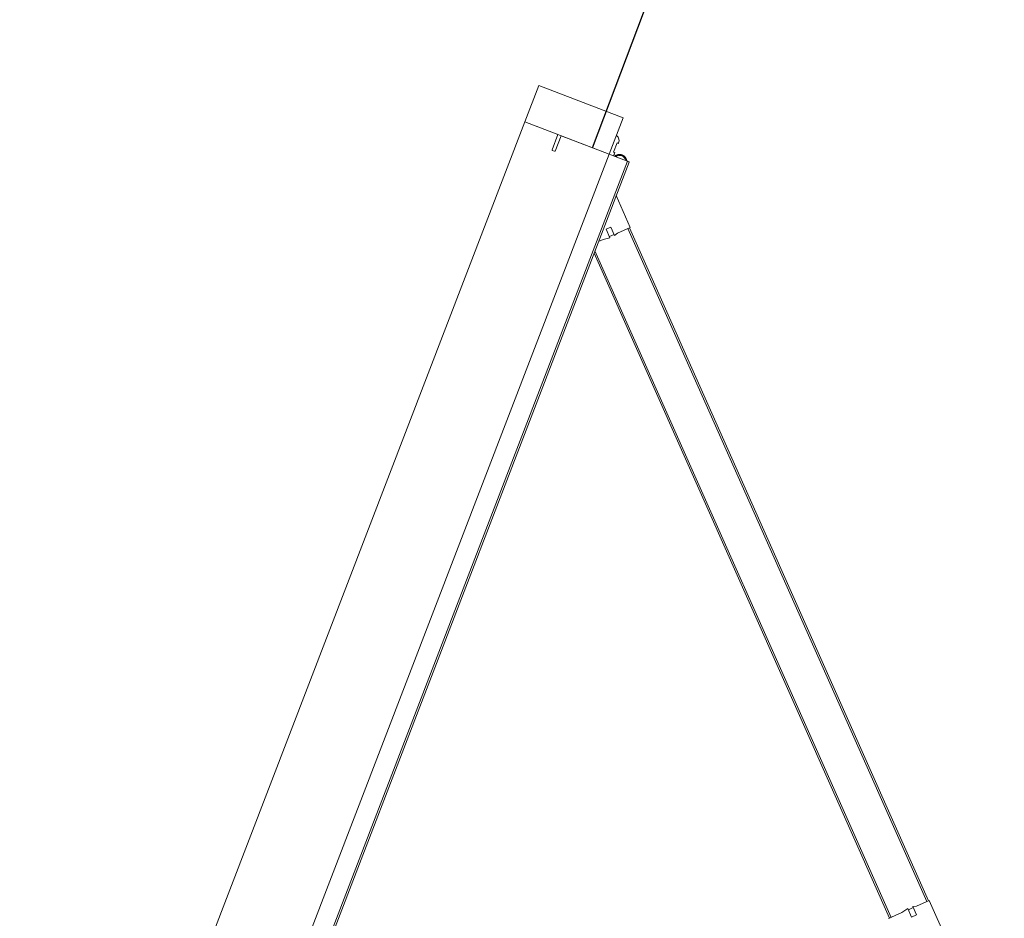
# Model space of a CAD drawing. Header units: millimetres. Extents: x 1512 to 2105, y 794 to 1149.
# Tile 91 of 256: x 1824.3 to 1825.41, y 870.97 to 871.98. Entities that reach past the tile are written whole.
import ezdxf

# ---------------------------------------------------------------- set-up
doc = ezdxf.new("R2010")
doc.units = ezdxf.units.MM
doc.layers.add('A-DOOR', color=31, linetype='Continuous', lineweight=9)

# ---------------------------------------------------------------- blocks, each defined once
blk = doc.blocks.new('5-panel_Bi-fold_external_door_10806 - Type 1-V8-اول')
at = {"layer": 'A-DOOR'}
for p, q in [((-1.6227, 0.7434), (-1.6764, 0.6897)), ((-1.6757, 0.689), (-2.262, 0.1027)), ((-1.6764, 0.6897), (-1.6652, 0.6785)), ((-1.6757, 0.689), (-1.6743, 0.6876)), ((-1.6743, 0.6876), (-2.2606, 0.1012)), ((-1.6652, 0.6785), (-1.6632, 0.675)), ((-1.6632, 0.675), (-1.6561, 0.6821)), ((-1.6518, 0.6779), (-1.6592, 0.6705)), ((-1.6561, 0.6821), (-1.6518, 0.6779)), ((-1.6624, 0.6757), (-1.6582, 0.6715)), ((-1.6592, 0.6705), (-1.6526, 0.6659)), ((-1.6526, 0.6659), (-1.641, 0.6543)), ((-1.6432, 0.6565), (-2.2239, 0.0757)), ((-1.6417, 0.655), (-2.2211, 0.0757)), ((-1.6432, 0.6565), (-1.6417, 0.655)), ((-2.2627, 0.1034), (-2.2904, 0.0757)), ((-2.2516, 0.0922), (-2.2627, 0.1034)), ((-2.2606, 0.1012), (-2.262, 0.1027)), ((-2.2551, 0.083), (-2.248, 0.0901)), ((-2.248, 0.0901), (-2.2516, 0.0922)), ((-2.2445, 0.0851), (-2.2488, 0.0894)), ((-2.2509, 0.0788), (-2.2551, 0.083)), ((-2.2435, 0.0861), (-2.2509, 0.0788)), ((-2.2389, 0.0796), (-2.2435, 0.0861)), ((-2.2351, 0.0757), (-2.2389, 0.0796)), ((2.581, 0.0759), (-2.331, 0.0759)), ((-2.331, 0.0755), (-2.331, 0.0759)), ((-2.331, 0.0743), (-2.331, 0.0755)), ((-2.331, 0.0737), (-2.331, 0.0743)), ((2.581, 0.0737), (-2.331, 0.0737)), ((-2.331, 0.0693), (-2.331, 0.0737)), ((-2.331, 0.0538), (-2.331, 0.0693)), ((-2.3461, 0.0569), (-2.3469, 0.0569)), ((-2.3461, 0.0569), (-2.3469, 0.0569)), ((-2.3461, 0.0553), (-2.3461, 0.0569)), ((-2.3461, 0.0553), (-2.3461, 0.0569)), ((-2.331, 0.0569), (-2.335, 0.0569)), ((-2.335, 0.0569), (-2.335, 0.0553)), ((-2.3325, 0.0594), (-2.3325, 0.0569)), ((-2.3325, 0.0594), (-2.3325, 0.0569)), ((-2.3325, 0.0594), (-2.3325, 0.0569)), ((-2.3325, 0.0594), (-2.3325, 0.0569)), ((-2.331, 0.0516), (-2.375, 0.0516)), ((-2.375, 0.0516), (-2.375, -0.05)), ((-2.335, 0.0553), (-2.3461, 0.0553)), ((-2.331, 0.0516), (-2.331, 0.0538)), ((-2.331, -0.05), (-2.331, 0.0516)), ((-2.331, 0.0516), (2.581, 0.0516)), ((-2.331, -0.0065), (-2.331, 0.0516)), ((-2.3125, -0.0065), (-2.331, -0.0065)), ((-2.331, -0.05), (-2.331, -0.0102)), ((-2.331, -0.0102), (-2.3125, -0.0102)), ((-2.312, -0.0097), (-2.312, -0.007)), ((-2.375, -0.05), (-2.331, -0.05)), ((-2.331, -0.05), (2.581, -0.05))]:
    blk.add_line(p, q, dxfattribs=at)
at = {"layer": 'A-DOOR', "flags": 128}
blk.add_lwpolyline([(-2.3312, 0.0727), (-2.3315, 0.0725), (-2.3317, 0.0724), (-2.332, 0.0722), (-2.3323, 0.072), (-2.3325, 0.0718), (-2.3328, 0.0716), (-2.333, 0.0714), (-2.3332, 0.0712), (-2.3335, 0.0709), (-2.3337, 0.0707), (-2.3339, 0.0704), (-2.3341, 0.0702), (-2.3342, 0.0699), (-2.3344, 0.0696), (-2.3346, 0.0694), (-2.3347, 0.0691), (-2.3348, 0.0688), (-2.335, 0.0685), (-2.3351, 0.0682), (-2.3352, 0.0679), (-2.3352, 0.0676), (-2.3353, 0.0673), (-2.3354, 0.067), (-2.3354, 0.0666), (-2.3355, 0.0663), (-2.3355, 0.066), (-2.3355, 0.0657), (-2.3355, 0.0654), (-2.3355, 0.065), (-2.3355, 0.0647), (-2.3354, 0.0644), (-2.3354, 0.0641), (-2.3353, 0.0638), (-2.3352, 0.0635), (-2.3351, 0.0632), (-2.335, 0.0629), (-2.3349, 0.0626), (-2.3348, 0.0623), (-2.3346, 0.062), (-2.3345, 0.0617), (-2.3343, 0.0614), (-2.3342, 0.0612), (-2.334, 0.0609), (-2.3338, 0.0606), (-2.3336, 0.0604), (-2.3334, 0.0602), (-2.3331, 0.0599), (-2.3329, 0.0597), (-2.3327, 0.0595), (-2.3324, 0.0593), (-2.3322, 0.0591), (-2.3319, 0.0589), (-2.3316, 0.0587), (-2.3313, 0.0586), (-2.3311, 0.0584)], dxfattribs=at)
blk.add_lwpolyline([(-2.3312, 0.0727), (-2.3315, 0.0725), (-2.3317, 0.0724), (-2.332, 0.0722), (-2.3323, 0.072), (-2.3325, 0.0718), (-2.3328, 0.0716), (-2.333, 0.0714), (-2.3332, 0.0712), (-2.3335, 0.0709), (-2.3337, 0.0707), (-2.3339, 0.0704), (-2.3341, 0.0702), (-2.3342, 0.0699), (-2.3344, 0.0696), (-2.3346, 0.0694), (-2.3347, 0.0691), (-2.3348, 0.0688), (-2.335, 0.0685), (-2.3351, 0.0682), (-2.3352, 0.0679), (-2.3352, 0.0676), (-2.3353, 0.0673), (-2.3354, 0.067), (-2.3354, 0.0666), (-2.3355, 0.0663), (-2.3355, 0.066), (-2.3355, 0.0657), (-2.3355, 0.0654), (-2.3355, 0.065), (-2.3355, 0.0647), (-2.3354, 0.0644), (-2.3354, 0.0641), (-2.3353, 0.0638), (-2.3352, 0.0635), (-2.3351, 0.0632), (-2.335, 0.0629), (-2.3349, 0.0626), (-2.3348, 0.0623), (-2.3346, 0.062), (-2.3345, 0.0617), (-2.3343, 0.0614), (-2.3342, 0.0612), (-2.334, 0.0609), (-2.3338, 0.0606), (-2.3336, 0.0604), (-2.3334, 0.0602), (-2.3331, 0.0599), (-2.3329, 0.0597), (-2.3327, 0.0595), (-2.3324, 0.0593), (-2.3322, 0.0591), (-2.3319, 0.0589), (-2.3316, 0.0587), (-2.3313, 0.0586), (-2.3311, 0.0584)], dxfattribs=at)
blk.add_lwpolyline([(-2.3312, 0.0727), (-2.3315, 0.0725), (-2.3317, 0.0724), (-2.332, 0.0722), (-2.3323, 0.072), (-2.3325, 0.0718), (-2.3328, 0.0716), (-2.333, 0.0714), (-2.3332, 0.0712), (-2.3335, 0.0709), (-2.3337, 0.0707), (-2.3339, 0.0704), (-2.3341, 0.0702), (-2.3342, 0.0699), (-2.3344, 0.0696), (-2.3346, 0.0694), (-2.3347, 0.0691), (-2.3348, 0.0688), (-2.335, 0.0685), (-2.3351, 0.0682), (-2.3352, 0.0679), (-2.3352, 0.0676), (-2.3353, 0.0673), (-2.3354, 0.067), (-2.3354, 0.0666), (-2.3355, 0.0663), (-2.3355, 0.066), (-2.3355, 0.0657), (-2.3355, 0.0654), (-2.3355, 0.065), (-2.3355, 0.0647), (-2.3354, 0.0644), (-2.3354, 0.0641), (-2.3353, 0.0638), (-2.3352, 0.0635), (-2.3351, 0.0632), (-2.335, 0.0629), (-2.3349, 0.0626), (-2.3348, 0.0623), (-2.3346, 0.062), (-2.3345, 0.0617), (-2.3343, 0.0614), (-2.3342, 0.0612), (-2.334, 0.0609), (-2.3338, 0.0606), (-2.3336, 0.0604), (-2.3334, 0.0602), (-2.3331, 0.0599), (-2.3329, 0.0597), (-2.3327, 0.0595), (-2.3324, 0.0593), (-2.3322, 0.0591), (-2.3319, 0.0589), (-2.3316, 0.0587), (-2.3313, 0.0586), (-2.3311, 0.0584)], dxfattribs=at)
blk.add_lwpolyline([(-2.3312, 0.0727), (-2.3315, 0.0725), (-2.3317, 0.0724), (-2.332, 0.0722), (-2.3323, 0.072), (-2.3325, 0.0718), (-2.3328, 0.0716), (-2.333, 0.0714), (-2.3332, 0.0712), (-2.3335, 0.0709), (-2.3337, 0.0707), (-2.3339, 0.0704), (-2.3341, 0.0702), (-2.3342, 0.0699), (-2.3344, 0.0696), (-2.3346, 0.0694), (-2.3347, 0.0691), (-2.3348, 0.0688), (-2.335, 0.0685), (-2.3351, 0.0682), (-2.3352, 0.0679), (-2.3352, 0.0676), (-2.3353, 0.0673), (-2.3354, 0.067), (-2.3354, 0.0666), (-2.3355, 0.0663), (-2.3355, 0.066), (-2.3355, 0.0657), (-2.3355, 0.0654), (-2.3355, 0.065), (-2.3355, 0.0647), (-2.3354, 0.0644), (-2.3354, 0.0641), (-2.3353, 0.0638), (-2.3352, 0.0635), (-2.3351, 0.0632), (-2.335, 0.0629), (-2.3349, 0.0626), (-2.3348, 0.0623), (-2.3346, 0.062), (-2.3345, 0.0617), (-2.3343, 0.0614), (-2.3342, 0.0612), (-2.334, 0.0609), (-2.3338, 0.0606), (-2.3336, 0.0604), (-2.3334, 0.0602), (-2.3331, 0.0599), (-2.3329, 0.0597), (-2.3327, 0.0595), (-2.3324, 0.0593), (-2.3322, 0.0591), (-2.3319, 0.0589), (-2.3316, 0.0587), (-2.3313, 0.0586), (-2.3311, 0.0584)], dxfattribs=at)
blk.add_lwpolyline([(-2.3312, 0.0727), (-2.3315, 0.0725), (-2.3317, 0.0724), (-2.332, 0.0722), (-2.3323, 0.072), (-2.3325, 0.0718), (-2.3328, 0.0716), (-2.333, 0.0714), (-2.3332, 0.0712), (-2.3335, 0.0709), (-2.3337, 0.0707), (-2.3339, 0.0704), (-2.3341, 0.0702), (-2.3342, 0.0699), (-2.3344, 0.0696), (-2.3346, 0.0694), (-2.3347, 0.0691), (-2.3348, 0.0688), (-2.335, 0.0685), (-2.3351, 0.0682), (-2.3352, 0.0679), (-2.3352, 0.0676), (-2.3353, 0.0673), (-2.3354, 0.067), (-2.3354, 0.0666), (-2.3355, 0.0663), (-2.3355, 0.066), (-2.3355, 0.0657), (-2.3355, 0.0654), (-2.3355, 0.065), (-2.3355, 0.0647), (-2.3354, 0.0644), (-2.3354, 0.0641), (-2.3353, 0.0638), (-2.3352, 0.0635), (-2.3351, 0.0632), (-2.335, 0.0629), (-2.3349, 0.0626), (-2.3348, 0.0623), (-2.3346, 0.062), (-2.3345, 0.0617), (-2.3343, 0.0614), (-2.3342, 0.0612), (-2.334, 0.0609), (-2.3338, 0.0606), (-2.3336, 0.0604), (-2.3334, 0.0602), (-2.3331, 0.0599), (-2.3329, 0.0597), (-2.3327, 0.0595), (-2.3324, 0.0593), (-2.3322, 0.0591), (-2.3319, 0.0589), (-2.3316, 0.0587), (-2.3313, 0.0586), (-2.3311, 0.0584)], dxfattribs=at)
blk.add_lwpolyline([(-2.3312, 0.0727), (-2.3315, 0.0725), (-2.3317, 0.0724), (-2.332, 0.0722), (-2.3323, 0.072), (-2.3325, 0.0718), (-2.3328, 0.0716), (-2.333, 0.0714), (-2.3332, 0.0712), (-2.3335, 0.0709), (-2.3337, 0.0707), (-2.3339, 0.0704), (-2.3341, 0.0702), (-2.3342, 0.0699), (-2.3344, 0.0696), (-2.3346, 0.0694), (-2.3347, 0.0691), (-2.3348, 0.0688), (-2.335, 0.0685), (-2.3351, 0.0682), (-2.3352, 0.0679), (-2.3352, 0.0676), (-2.3353, 0.0673), (-2.3354, 0.067), (-2.3354, 0.0666), (-2.3355, 0.0663), (-2.3355, 0.066), (-2.3355, 0.0657), (-2.3355, 0.0654), (-2.3355, 0.065), (-2.3355, 0.0647), (-2.3354, 0.0644), (-2.3354, 0.0641), (-2.3353, 0.0638), (-2.3352, 0.0635), (-2.3351, 0.0632), (-2.335, 0.0629), (-2.3349, 0.0626), (-2.3348, 0.0623), (-2.3346, 0.062), (-2.3345, 0.0617), (-2.3343, 0.0614), (-2.3342, 0.0612), (-2.334, 0.0609), (-2.3338, 0.0606), (-2.3336, 0.0604), (-2.3334, 0.0602), (-2.3331, 0.0599), (-2.3329, 0.0597), (-2.3327, 0.0595), (-2.3324, 0.0593), (-2.3322, 0.0591), (-2.3319, 0.0589), (-2.3316, 0.0587), (-2.3313, 0.0586), (-2.3311, 0.0584)], dxfattribs=at)
blk.add_lwpolyline([(-2.3312, 0.0727), (-2.3315, 0.0725), (-2.3317, 0.0724), (-2.332, 0.0722), (-2.3323, 0.072), (-2.3325, 0.0718), (-2.3328, 0.0716), (-2.333, 0.0714), (-2.3332, 0.0712), (-2.3335, 0.0709), (-2.3337, 0.0707), (-2.3339, 0.0704), (-2.3341, 0.0702), (-2.3342, 0.0699), (-2.3344, 0.0696), (-2.3346, 0.0694), (-2.3347, 0.0691), (-2.3348, 0.0688), (-2.335, 0.0685), (-2.3351, 0.0682), (-2.3352, 0.0679), (-2.3352, 0.0676), (-2.3353, 0.0673), (-2.3354, 0.067), (-2.3354, 0.0666), (-2.3355, 0.0663), (-2.3355, 0.066), (-2.3355, 0.0657), (-2.3355, 0.0654), (-2.3355, 0.065), (-2.3355, 0.0647), (-2.3354, 0.0644), (-2.3354, 0.0641), (-2.3353, 0.0638), (-2.3352, 0.0635), (-2.3351, 0.0632), (-2.335, 0.0629), (-2.3349, 0.0626), (-2.3348, 0.0623), (-2.3346, 0.062), (-2.3345, 0.0617), (-2.3343, 0.0614), (-2.3342, 0.0612), (-2.334, 0.0609), (-2.3338, 0.0606), (-2.3336, 0.0604), (-2.3334, 0.0602), (-2.3331, 0.0599), (-2.3329, 0.0597), (-2.3327, 0.0595), (-2.3324, 0.0593), (-2.3322, 0.0591), (-2.3319, 0.0589), (-2.3316, 0.0587), (-2.3313, 0.0586), (-2.3311, 0.0584)], dxfattribs=at)
blk.add_lwpolyline([(-2.3312, 0.0727), (-2.3315, 0.0725), (-2.3317, 0.0724), (-2.332, 0.0722), (-2.3323, 0.072), (-2.3325, 0.0718), (-2.3328, 0.0716), (-2.333, 0.0714), (-2.3332, 0.0712), (-2.3335, 0.0709), (-2.3337, 0.0707), (-2.3339, 0.0704), (-2.3341, 0.0702), (-2.3342, 0.0699), (-2.3344, 0.0696), (-2.3346, 0.0694), (-2.3347, 0.0691), (-2.3348, 0.0688), (-2.335, 0.0685), (-2.3351, 0.0682), (-2.3352, 0.0679), (-2.3352, 0.0676), (-2.3353, 0.0673), (-2.3354, 0.067), (-2.3354, 0.0666), (-2.3355, 0.0663), (-2.3355, 0.066), (-2.3355, 0.0657), (-2.3355, 0.0654), (-2.3355, 0.065), (-2.3355, 0.0647), (-2.3354, 0.0644), (-2.3354, 0.0641), (-2.3353, 0.0638), (-2.3352, 0.0635), (-2.3351, 0.0632), (-2.335, 0.0629), (-2.3349, 0.0626), (-2.3348, 0.0623), (-2.3346, 0.062), (-2.3345, 0.0617), (-2.3343, 0.0614), (-2.3342, 0.0612), (-2.334, 0.0609), (-2.3338, 0.0606), (-2.3336, 0.0604), (-2.3334, 0.0602), (-2.3331, 0.0599), (-2.3329, 0.0597), (-2.3327, 0.0595), (-2.3324, 0.0593), (-2.3322, 0.0591), (-2.3319, 0.0589), (-2.3316, 0.0587), (-2.3313, 0.0586), (-2.3311, 0.0584)], dxfattribs=at)
at = {"layer": 'A-DOOR'}
for centre, radius, start, end in [((-2.3275, 0.0656), 0.007, 124.641, 235.359), ((-2.3469, 0.0499), 0.007, 90, 159.7478), ((-2.3469, 0.0499), 0.007, 90, 159.7478), ((-2.3275, 0.0656), 0.008, 231.3178, 244.0452), ((-2.3275, 0.0656), 0.008, 231.3178, 244.0452), ((-2.3275, 0.0656), 0.008, 231.3178, 244.0452), ((-2.3275, 0.0656), 0.008, 231.3178, 244.0452), ((-2.353, 0.0521), 0.0005, 159.7478, 270), ((-2.353, 0.0521), 0.0005, 159.7478, 270), ((-2.3125, -0.007), 0.0005, 0, 90), ((-2.3125, -0.0097), 0.0005, 270, 0)]:
    blk.add_arc(centre, radius, start, end, dxfattribs=at)

msp = doc.modelspace()

# ---------------------------------------------------------------- linework, layer by layer
msp.add_line((1824.9469, 871.8341), (1830.3823, 886.311))

# ---------------------------------------------------------------- block references
at = {"layer": 'A-DOOR', "rotation": 248.9627525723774}
msp.add_blockref('5-panel_Bi-fold_external_door_10806 - Type 1-V8-اول', (1824.0807, 869.6698), dxfattribs=at)

doc.saveas('drawing.dxf')
